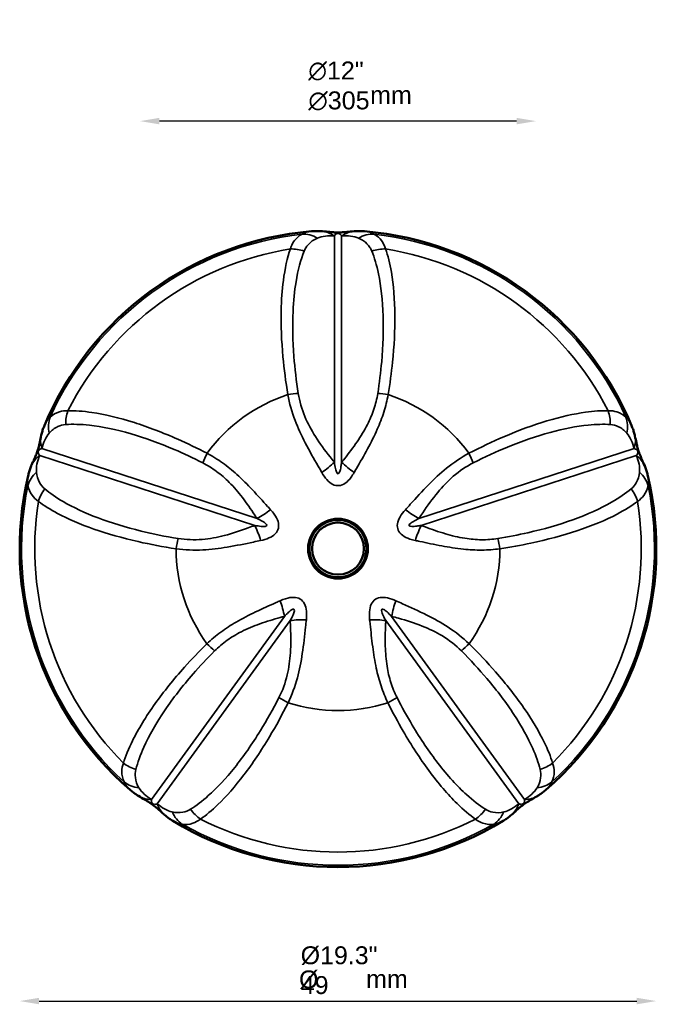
# Model space of a CAD drawing. Header units: millimetres. Extents: x 647 to 1229, y 141 to 2358.
# Tile 1 of 2: x 661 to 1151, y 141 to 898. Entities that reach past the tile are written whole.
import ezdxf

# ---------------------------------------------------------------- set-up
doc = ezdxf.new("R2010")
doc.units = ezdxf.units.MM
doc.header["$LTSCALE"] = 6
for name, color, linetype, lineweight in [('Symbol (ISO)', 7, 'Continuous', 25), ('Widoczne (ISO)', 7, 'Continuous', 50), ('Widoczne wąskie (ISO)', 7, 'Continuous', 35), ('Wymiar (ISO)', 7, 'Continuous', 25)]:
    doc.layers.add(name, color=color, linetype=linetype, lineweight=lineweight)
doc.styles.add('Tekst notatki (ISO)', font='arial.ttf')
doc.dimstyles.new('Domyślne (ISO)', dxfattribs={"dimscale": 6, "dimtxt": 2.3, "dimasz": 2.5, "dimexe": 3.175, "dimexo": 0, "dimgap": 0.762, "dimtad": 1, "dimdec": 1, "dimlfac": 0.03937, "dimdsep": 46, "dimtxsty": 'Tekst notatki (ISO)', "dimcen": 0.09, "dimdle": 10, "dimclrd": 256, "dimclre": 256, "dimclrt": 256, "dimazin": 0, "dimtfac": 1, "dimtmove": 0, "dimatfit": 3, "dimfxl": 1, "dimtolj": 1, "dimlwd": -1, "dimlwe": -1, "dimarcsym": 0})

# ---------------------------------------------------------------- blocks, each defined once
blk = doc.blocks.new('*D4')
at = {"layer": 'Defpoints', "color": 0, "transparency": 16777216}
for p in [(661.08, 491.03), (1151.08, 491.03), (1151.08, 143.03)]:
    blk.add_point(p, dxfattribs=at)
at = {"layer": 'Wymiar (ISO)', "transparency": 16777216}
blk.add_line((676.08, 143.03), (1136.08, 143.03), dxfattribs=at)
for points in [[(676.08, 145.53), (676.08, 140.53), (661.08, 143.03)], [(1136.08, 145.53), (1136.08, 140.53), (1151.08, 143.03)]]:
    blk.add_solid(points, dxfattribs=at)
at = {"layer": 'Wymiar (ISO)', "transparency": 16777216, "insert": (877.37, 185.12), "char_height": 13.8, "attachment_point": 1, "style": 'Tekst notatki (ISO)'}
blk.add_mtext('\\A1;\\fArial|b0|i0;{\\H13.7400;Ø19.3"}\\P49', dxfattribs=at)
blk = doc.blocks.new('*D5')
at = {"layer": 'Defpoints', "color": 0, "transparency": 16777216}
for p in [(753.58, 916.12), (1058.58, 916.12), (753.58, 819.9)]:
    blk.add_point(p, dxfattribs=at)
at = {"layer": 'Wymiar (ISO)', "transparency": 16777216}
blk.add_line((1043.58, 819.9), (768.58, 819.9), dxfattribs=at)
for points in [[(768.58, 822.4), (768.58, 817.4), (753.58, 819.9)], [(1043.58, 822.4), (1043.58, 817.4), (1058.58, 819.9)]]:
    blk.add_solid(points, dxfattribs=at)
at = {"layer": 'Wymiar (ISO)', "transparency": 16777216, "insert": (883.28, 865.74), "char_height": 13.8, "attachment_point": 1, "style": 'Tekst notatki (ISO)'}
blk.add_mtext('\\A1;{\\fAIGDT|b0|i0;\\ln}\\fArial|b0|i0;{\\H13.8000;12"}\\P∅305', dxfattribs=at)

msp = doc.modelspace()

# ---------------------------------------------------------------- linework, layer by layer
at = {"layer": 'Widoczne (ISO)'}
for radius in [23, 22.5, 22, 20]:
    msp.add_circle((906.08, 491.03), radius, dxfattribs=at)
for start, end in [(94.76255, 157.23745), (22.76255, 85.23745), (166.76255, 229.23745), (310.76255, 13.23745), (238.76255, 301.23745)]:
    msp.add_arc((906.08, 491.03), 245, start, end, dxfattribs=at)
for points, knots in [([(885.74, 735.18), (886.28, 735.23), (886.81, 735.26), (887.88, 735.32), (888.41, 735.34), (889.47, 735.35), (890, 735.36), (891.05, 735.34), (891.57, 735.33), (892.62, 735.28), (893.14, 735.25), (893.65, 735.21)], [1.402417, 1.402417, 1.402417, 1.402417, 1.5529755, 1.5529755, 1.703534, 1.703534, 1.8540925, 1.8540925, 2.004651, 2.004651, 2.1552096, 2.1552096, 2.1552096, 2.1552096]), ([(918.51, 735.21), (916.51, 735.06), (914.8, 734.86), (911.54, 734.52), (909.99, 734.37), (907.68, 734.26), (906.93, 734.24), (905.62, 734.24), (905.05, 734.25), (903.84, 734.29), (903.19, 734.32), (901.53, 734.44), (900.52, 734.53), (897.86, 734.8), (896.17, 735.01), (894.04, 735.18), (893.85, 735.2), (893.65, 735.21)], [0, 0, 0, 0, 0.716399, 0.716399, 1.432799, 1.432799, 1.776031, 1.776031, 2.034764, 2.034764, 2.331611, 2.331611, 2.796061, 2.796061, 3.512461, 3.512461, 3.581997, 3.581997, 3.581997, 3.581997]), ([(918.51, 735.21), (919.03, 735.25), (919.55, 735.28), (920.59, 735.33), (921.12, 735.34), (922.17, 735.36), (922.69, 735.35), (923.75, 735.34), (924.28, 735.32), (925.35, 735.26), (925.89, 735.23), (926.42, 735.18)], [0, 0, 0, 0, 0.1505585, 0.1505585, 0.301117, 0.301117, 0.4516756, 0.4516756, 0.6022341, 0.6022341, 0.7527926, 0.7527926, 0.7527926, 0.7527926]), ([(677.7, 578.31), (677.82, 578.81), (677.95, 579.32), (678.23, 580.32), (678.38, 580.82), (678.69, 581.83), (678.85, 582.33), (679.19, 583.33), (679.38, 583.83), (679.76, 584.83), (679.96, 585.33), (680.16, 585.82)], [0, 0, 0, 0, 0.1505585, 0.1505585, 0.301117, 0.301117, 0.4516756, 0.4516756, 0.6022341, 0.6022341, 0.7527926, 0.7527926, 0.7527926, 0.7527926]), ([(1132, 585.82), (1132.21, 585.33), (1132.41, 584.83), (1132.79, 583.83), (1132.97, 583.33), (1133.32, 582.33), (1133.48, 581.83), (1133.79, 580.82), (1133.94, 580.32), (1134.22, 579.32), (1134.35, 578.81), (1134.47, 578.31)], [1.402417, 1.402417, 1.402417, 1.402417, 1.5529755, 1.5529755, 1.703534, 1.703534, 1.8540925, 1.8540925, 2.004651, 2.004651, 2.1552096, 2.1552096, 2.1552096, 2.1552096]), ([(677.7, 578.31), (677.22, 576.36), (676.88, 574.67), (676.2, 571.46), (675.86, 569.94), (675.25, 567.71), (675.04, 566.99), (674.63, 565.74), (674.45, 565.21), (674.04, 564.07), (673.81, 563.46), (673.18, 561.92), (672.78, 560.98), (671.7, 558.54), (670.99, 557), (670.16, 555.02), (670.09, 554.84), (670.01, 554.66)], [0, 0, 0, 0, 0.716399, 0.716399, 1.432799, 1.432799, 1.776031, 1.776031, 2.034764, 2.034764, 2.331611, 2.331611, 2.796061, 2.796061, 3.512461, 3.512461, 3.581997, 3.581997, 3.581997, 3.581997]), ([(1142.15, 554.66), (1141.39, 556.52), (1140.67, 558.09), (1139.34, 561.09), (1138.72, 562.51), (1137.9, 564.68), (1137.65, 565.38), (1137.25, 566.63), (1137.08, 567.17), (1136.74, 568.33), (1136.58, 568.96), (1136.17, 570.57), (1135.95, 571.57), (1135.38, 574.19), (1135.05, 575.85), (1134.56, 577.93), (1134.52, 578.12), (1134.47, 578.31)], [0, 0, 0, 0, 0.716399, 0.716399, 1.432799, 1.432799, 1.776031, 1.776031, 2.034764, 2.034764, 2.331611, 2.331611, 2.796061, 2.796061, 3.512461, 3.512461, 3.581997, 3.581997, 3.581997, 3.581997]), ([(667.59, 547.13), (667.72, 547.66), (667.85, 548.18), (668.13, 549.21), (668.27, 549.72), (668.58, 550.73), (668.75, 551.24), (669.08, 552.23), (669.26, 552.72), (669.63, 553.7), (669.82, 554.18), (670.01, 554.66)], [1.402417, 1.402417, 1.402417, 1.402417, 1.5529755, 1.5529755, 1.703534, 1.703534, 1.8540925, 1.8540925, 2.004651, 2.004651, 2.1552096, 2.1552096, 2.1552096, 2.1552096]), ([(1142.15, 554.66), (1142.35, 554.18), (1142.54, 553.7), (1142.91, 552.72), (1143.08, 552.23), (1143.42, 551.24), (1143.58, 550.73), (1143.89, 549.72), (1144.04, 549.21), (1144.32, 548.18), (1144.45, 547.66), (1144.57, 547.13)], [0, 0, 0, 0, 0.1505585, 0.1505585, 0.301117, 0.301117, 0.4516756, 0.4516756, 0.6022341, 0.6022341, 0.7527926, 0.7527926, 0.7527926, 0.7527926]), ([(752.5, 300.79), (752.06, 301.06), (751.62, 301.34), (750.75, 301.92), (750.32, 302.21), (749.46, 302.82), (749.04, 303.13), (748.19, 303.77), (747.77, 304.1), (746.94, 304.77), (746.52, 305.11), (746.12, 305.46)], [0, 0, 0, 0, 0.1505585, 0.1505585, 0.301117, 0.301117, 0.4516756, 0.4516756, 0.6022341, 0.6022341, 0.7527926, 0.7527926, 0.7527926, 0.7527926]), ([(1066.05, 305.46), (1065.64, 305.11), (1065.23, 304.77), (1064.4, 304.1), (1063.98, 303.77), (1063.13, 303.13), (1062.7, 302.82), (1061.85, 302.21), (1061.41, 301.92), (1060.54, 301.34), (1060.11, 301.06), (1059.67, 300.79)], [1.402417, 1.402417, 1.402417, 1.402417, 1.5529755, 1.5529755, 1.703534, 1.703534, 1.8540925, 1.8540925, 2.004651, 2.004651, 2.1552096, 2.1552096, 2.1552096, 2.1552096]), ([(752.5, 300.79), (754.21, 299.74), (755.71, 298.89), (758.55, 297.25), (759.89, 296.46), (761.82, 295.19), (762.44, 294.77), (763.51, 294), (763.96, 293.66), (764.91, 292.91), (765.42, 292.5), (766.69, 291.44), (767.46, 290.76), (769.45, 288.98), (770.7, 287.82), (772.32, 286.43), (772.47, 286.3), (772.61, 286.18)], [0, 0, 0, 0, 0.716399, 0.716399, 1.432799, 1.432799, 1.776031, 1.776031, 2.034764, 2.034764, 2.331611, 2.331611, 2.796061, 2.796061, 3.512461, 3.512461, 3.581997, 3.581997, 3.581997, 3.581997]), ([(1039.55, 286.18), (1041.08, 287.48), (1042.35, 288.65), (1044.79, 290.84), (1045.96, 291.87), (1047.76, 293.31), (1048.35, 293.77), (1049.42, 294.54), (1049.88, 294.87), (1050.88, 295.55), (1051.42, 295.9), (1052.83, 296.78), (1053.71, 297.31), (1056.03, 298.65), (1057.51, 299.48), (1059.34, 300.59), (1059.5, 300.69), (1059.67, 300.79)], [0, 0, 0, 0, 0.716399, 0.716399, 1.432799, 1.432799, 1.776031, 1.776031, 2.034764, 2.034764, 2.331611, 2.331611, 2.796061, 2.796061, 3.512461, 3.512461, 3.581997, 3.581997, 3.581997, 3.581997]), ([(779.03, 281.55), (778.57, 281.83), (778.11, 282.12), (777.22, 282.7), (776.78, 283), (775.91, 283.6), (775.48, 283.91), (774.64, 284.54), (774.23, 284.86), (773.41, 285.51), (773.01, 285.84), (772.61, 286.18)], [1.402417, 1.402417, 1.402417, 1.402417, 1.5529755, 1.5529755, 1.703534, 1.703534, 1.8540925, 1.8540925, 2.004651, 2.004651, 2.1552096, 2.1552096, 2.1552096, 2.1552096]), ([(1039.55, 286.18), (1039.16, 285.84), (1038.75, 285.51), (1037.94, 284.86), (1037.52, 284.54), (1036.68, 283.91), (1036.26, 283.6), (1035.39, 283), (1034.95, 282.7), (1034.05, 282.12), (1033.6, 281.83), (1033.14, 281.55)], [0, 0, 0, 0, 0.1505585, 0.1505585, 0.301117, 0.301117, 0.4516756, 0.4516756, 0.6022341, 0.6022341, 0.7527926, 0.7527926, 0.7527926, 0.7527926])]:
    msp.add_open_spline(points, degree=3, knots=knots, dxfattribs=at)
at = {"layer": 'Widoczne wąskie (ISO)'}
for p, q in [((903.32, 557.45), (903.32, 731.51)), ((908.85, 731.51), (908.85, 557.45)), ((842.06, 508.93), (676.52, 562.71)), ((678.23, 567.97), (843.76, 514.19)), ((968.4, 514.19), (1133.94, 567.97)), ((1135.65, 562.71), (970.11, 508.93)), ((762.5, 298.1), (864.8, 438.92)), ((869.28, 435.67), (766.97, 294.85)), ((1045.2, 294.85), (942.89, 435.67)), ((947.36, 438.92), (1049.67, 298.1))]:
    msp.add_line(p, q, dxfattribs=at)
for radius, start, end in [(243.57, 96.53042, 155.46958), (243.57, 24.53042, 83.46958), (233.4, 99.04148, 152.95852), (233.4, 27.04148, 80.95852), (124.59, 108.04983, 143.95017), (124.59, 36.04983, 71.95017), (243.57, 168.53042, 227.46958), (243.57, 312.53042, 11.46958), (233.4, 171.04148, 224.95852), (233.4, 315.04148, 8.95852), (124.59, 180.04983, 215.95017), (124.59, 324.04983, 359.95017), (124.59, 252.04983, 287.95017), (233.4, 243.04148, 296.95852), (243.57, 240.53042, 299.46958)]:
    msp.add_arc((906.08, 491.03), radius, start, end, dxfattribs=at)
for centre, major_axis, ratio, start_param, end_param in [((891.8, 710.28), (1.85, 24.93), 0.838501, 5.790564, 6.283185), ((920.36, 710.28), (-1.85, 24.93), 0.838501, 0, 0.492621), ((881.18, 708.55), (-10.8, 22.55), 0.882231, 5.372717, 5.909842), ((930.98, 708.55), (10.8, 22.55), 0.882231, 0.373343, 0.910469), ((872.89, 699.61), (-23.39, 8.83), 0.858881, 4.729453, 5.168483), ((939.27, 699.61), (23.39, 8.83), 0.858881, 1.114702, 1.553732), ((869.15, 604.35), (-24.74, -3.62), 0.213063, 4.422548, 4.748911), ((943.01, 604.35), (-24.74, 3.62), 0.213063, 4.675867, 5.00223), ((706.9, 581.93), (-18.11, 17.24), 0.882231, 0.373343, 0.910469), ((717.97, 587.05), (-1.17, 24.97), 0.858881, 1.114702, 1.553732), ((1094.2, 587.05), (1.17, 24.97), 0.858881, 4.729453, 5.168483), ((1105.27, 581.93), (18.11, 17.24), 0.882231, 5.372717, 5.909842), ((701.98, 572.36), (-24.28, 5.94), 0.838501, 0, 0.492621), ((1110.19, 572.36), (24.28, 5.94), 0.838501, 5.790564, 6.283185), ((693.15, 545.2), (-23.14, 9.46), 0.838501, 5.790564, 6.283185), ((809.72, 561.17), (-11.08, -22.41), 0.213063, 4.675867, 5.00223), ((1002.45, 561.17), (-11.08, 22.41), 0.213063, 4.422548, 4.748911), ((1119.01, 545.2), (23.14, 9.46), 0.838501, 0, 0.492621), ((891.8, 558.23), (19.95, 15.07), 0.322794, 4.562465, 5.068711), ((920.36, 558.23), (19.95, -15.07), 0.322794, 4.356066, 4.862313), ((691.51, 534.57), (-24.78, -3.3), 0.882231, 5.372717, 5.909842), ((1120.65, 534.57), (24.78, -3.3), 0.882231, 0.373343, 0.910469), ((697.46, 523.92), (-15.63, -19.51), 0.858881, 4.729453, 5.168483), ((1114.71, 523.92), (15.63, -19.51), 0.858881, 1.114702, 1.553732), ((846.58, 525.38), (20.5, 14.31), 0.322794, 4.356066, 4.862313), ((965.58, 525.38), (20.5, -14.31), 0.322794, 4.562465, 5.068711), ((837.76, 498.21), (-8.17, 23.63), 0.322794, 4.562465, 5.068711), ((974.41, 498.21), (-8.17, -23.63), 0.322794, 4.356066, 4.862313), ((786.9, 490.93), (-4.2, -24.64), 0.213063, 4.422548, 4.748911), ((1025.27, 490.93), (4.2, -24.64), 0.213063, 1.534274, 1.860637), ((855.03, 445.06), (-7.28, 23.92), 0.322794, 4.356066, 4.862313), ((957.14, 445.06), (-7.28, -23.92), 0.322794, 4.562465, 5.068711), ((878.14, 428.27), (-25, -0.47), 0.322794, 4.562465, 5.068711), ((934.03, 428.27), (-25, 0.47), 0.322794, 4.356066, 4.862313), ((809.6, 421.06), (17.89, -17.47), 0.213063, 4.675867, 5.00223), ((1002.57, 421.06), (17.89, 17.47), 0.213063, 4.422548, 4.748911), ((869.35, 377.65), (22.14, -11.61), 0.213063, 4.422548, 4.748911), ((942.82, 377.65), (22.14, 11.61), 0.213063, 4.675867, 5.00223), ((756.63, 341.79), (-24.11, 6.6), 0.858881, 1.114702, 1.553732), ((1055.54, 341.79), (24.11, 6.6), 0.858881, 4.729453, 5.168483), ((758.08, 329.69), (-21.99, -11.89), 0.882231, 0.373343, 0.910469), ((1054.08, 329.69), (21.99, -11.89), 0.882231, 5.372717, 5.909842), ((765.66, 322.05), (-13.16, -21.26), 0.838501, 0, 0.492621), ((1046.51, 322.05), (13.16, -21.26), 0.838501, 5.790564, 6.283185), ((788.77, 305.26), (-16.15, -19.08), 0.838501, 5.790564, 6.283185), ((798.37, 300.41), (-4.52, -24.59), 0.882231, 5.372717, 5.909842), ((810.33, 302.78), (13.73, -20.89), 0.858881, 4.729453, 5.168483), ((1001.83, 302.78), (-13.73, -20.89), 0.858881, 1.114702, 1.553732), ((1013.79, 300.41), (4.52, -24.59), 0.882231, 0.373343, 0.910469), ((1023.4, 305.26), (16.15, -19.08), 0.838501, 0, 0.492621)]:
    msp.add_ellipse(centre, major_axis=major_axis, ratio=ratio, start_param=start_param, end_param=end_param, dxfattribs=at)
for points, knots in [([(885.74, 735.18), (885.12, 735.13), (884.51, 735.06), (881.93, 734.6), (880.06, 733.97), (878.38, 733.02)], [-1.402417, -1.402417, -1.402417, -1.402417, -1.077605, -1.077605, 0, 0, 0, 0]), ([(933.78, 733.02), (932.1, 733.97), (930.24, 734.6), (927.65, 735.06), (927.04, 735.13), (926.42, 735.18)], [-2.15521, -2.15521, -2.15521, -2.15521, -1.077605, -1.077605, -0.752793, -0.752793, -0.752793, -0.752793]), ([(878.38, 733.02), (875.85, 731.63), (873.63, 729.64), (870.87, 725.42), (870.02, 723.59), (869.4, 721.54)], [-2.614197, -2.614197, -2.614197, -2.614197, -0.993123, -0.993123, 0, 0, 0, 0]), ([(880.08, 719.85), (880.82, 721.66), (881.81, 723.27), (884.96, 726.97), (887.45, 728.71), (890.27, 729.91)], [0, 0, 0, 0, 0.993123, 0.993123, 2.614197, 2.614197, 2.614197, 2.614197]), ([(890.27, 729.91), (892.14, 730.7), (894.21, 731.23), (898.6, 731.76), (900.92, 731.76), (903.32, 731.51)], [0, 0, 0, 0, 1.077605, 1.077605, 2.15521, 2.15521, 2.15521, 2.15521]), ([(903.32, 731.51), (903.52, 731.92), (903.76, 732.28), (904.33, 732.92), (904.68, 733.18), (905.23, 733.41), (905.39, 733.46), (905.79, 733.54), (906.04, 733.56), (906.6, 733.52), (906.91, 733.43), (907.5, 733.15), (907.78, 732.95), (908.29, 732.44), (908.52, 732.12), (908.77, 731.67), (908.81, 731.59), (908.85, 731.51)], [-3.581997, -3.581997, -3.581997, -3.581997, -2.996639, -2.996639, -2.323647, -2.323647, -2.069374, -2.069374, -1.688572, -1.688572, -1.190384, -1.190384, -0.670679, -0.670679, -0.114387, -0.114387, 0, 0, 0, 0]), ([(908.85, 731.51), (911.25, 731.76), (913.57, 731.76), (917.96, 731.23), (920.02, 730.7), (921.9, 729.91)], [0, 0, 0, 0, 1.077605, 1.077605, 2.15521, 2.15521, 2.15521, 2.15521]), ([(921.9, 729.91), (923.27, 729.33), (924.56, 728.62), (927.65, 726.44), (929.29, 724.76), (931.16, 721.85), (931.66, 720.88), (932.09, 719.85)], [0, 0, 0, 0, 0.786582, 0.786582, 2.045113, 2.045113, 2.614204, 2.614204, 2.614204, 2.614204]), ([(942.76, 721.54), (942.41, 722.71), (941.98, 723.82), (940.37, 727.13), (938.92, 729.03), (936.17, 731.53), (935.01, 732.35), (933.78, 733.02)], [-2.614204, -2.614204, -2.614204, -2.614204, -2.045113, -2.045113, -0.786582, -0.786582, 0, 0, 0, 0]), ([(869.4, 721.54), (867.1, 714.87), (865.26, 706.67), (863.11, 690.1), (862.54, 682.28), (862.12, 662.93), (862.56, 650.99), (864.58, 629.07), (865.84, 619.35), (867.48, 609.49)], [-12.282444, -12.282444, -12.282444, -12.282444, -8.736275, -8.736275, -6.078189, -6.078189, -2.604272, -2.604272, 0, 0, 0, 0]), ([(875.49, 610.44), (873.98, 620.09), (872.85, 629.6), (871.19, 651.03), (870.98, 662.7), (871.85, 681.6), (872.63, 689.23), (875.29, 705.4), (877.45, 713.38), (880.08, 719.85)], [0, 0, 0, 0, 2.604272, 2.604272, 6.078189, 6.078189, 8.736275, 8.736275, 12.282444, 12.282444, 12.282444, 12.282444]), ([(932.09, 719.85), (934.1, 714.9), (935.83, 709.07), (939.2, 693.04), (940.45, 682.03), (941.17, 658.98), (940.8, 647.18), (938.99, 626.89), (937.97, 618.72), (936.68, 610.44)], [0, 0, 0, 0, 2.712806, 2.712806, 6.583516, 6.583516, 10.048358, 10.048358, 12.282461, 12.282461, 12.282461, 12.282461]), ([(944.69, 609.49), (946.09, 617.95), (947.22, 626.3), (949.36, 647.05), (949.95, 659.12), (949.76, 682.71), (948.81, 693.99), (946.01, 710.45), (944.52, 716.44), (942.76, 721.54)], [-12.282461, -12.282461, -12.282461, -12.282461, -10.048358, -10.048358, -6.583516, -6.583516, -2.712806, -2.712806, 0, 0, 0, 0]), ([(867.48, 609.49), (868.66, 602.85), (870.56, 596.17), (875.27, 583.77), (877.96, 578.03), (884.07, 566.25), (887.53, 560.26), (891.78, 552.86), (892.72, 551.23), (893.63, 549.61)], [-5.276497, -5.276497, -5.276497, -5.276497, -3.652824, -3.652824, -2.170234, -2.170234, -0.482817, -0.482817, 0, 0, 0, 0]), ([(903.32, 557.45), (902.19, 558.84), (901.06, 560.25), (896.01, 566.65), (892.14, 571.86), (885.57, 582.22), (882.8, 587.31), (878.16, 598.39), (876.43, 604.42), (875.49, 610.44)], [0, 0, 0, 0, 0.482817, 0.482817, 2.170234, 2.170234, 3.652824, 3.652824, 5.276497, 5.276497, 5.276497, 5.276497]), ([(936.68, 610.44), (936.04, 606.36), (935.05, 602.28), (932.37, 594.26), (930.69, 590.33), (926.42, 581.91), (923.7, 577.49), (917.68, 568.69), (914.36, 564.33), (910.29, 559.23), (909.57, 558.34), (908.85, 557.45)], [0, 0, 0, 0, 1.099963, 1.099963, 2.199922, 2.199922, 3.531887, 3.531887, 4.968834, 4.968834, 5.276497, 5.276497, 5.276497, 5.276497]), ([(918.53, 549.61), (919.12, 550.64), (919.71, 551.68), (923.1, 557.58), (926.01, 562.6), (931.49, 572.67), (934.05, 577.68), (938.23, 587.15), (939.93, 591.55), (942.76, 600.47), (943.89, 604.99), (944.69, 609.49)], [-5.276497, -5.276497, -5.276497, -5.276497, -4.968834, -4.968834, -3.531887, -3.531887, -2.199922, -2.199922, -1.099963, -1.099963, 0, 0, 0, 0]), ([(684.5, 592.16), (683.08, 590.85), (681.89, 589.27), (680.67, 586.95), (680.41, 586.4), (680.16, 585.82)], [-2.15521, -2.15521, -2.15521, -2.15521, -1.077605, -1.077605, -0.752793, -0.752793, -0.752793, -0.752793]), ([(698.19, 597.14), (695.84, 597.2), (693.65, 596.9), (688.88, 595.45), (686.47, 594.02), (684.5, 592.16)], [-2.614203, -2.614203, -2.614203, -2.614203, -1.524534, -1.524534, 0, 0, 0, 0]), ([(805.35, 564.35), (797.83, 568.25), (790.32, 571.87), (771.32, 580.3), (760.01, 584.61), (737.49, 591.75), (726.46, 594.35), (709.86, 596.8), (703.63, 597.24), (698.19, 597.14)], [-12.282452, -12.282452, -12.282452, -12.282452, -10.074579, -10.074579, -6.606912, -6.606912, -2.737067, -2.737067, 0, 0, 0, 0]), ([(1113.97, 597.14), (1108.84, 597.24), (1103.01, 596.85), (1087.71, 594.71), (1077.71, 592.48), (1056.46, 586.13), (1045.26, 582.05), (1024.89, 573.33), (1015.86, 569.05), (1006.81, 564.35)], [-12.282421, -12.282421, -12.282421, -12.282421, -9.699726, -9.699726, -6.128738, -6.128738, -2.655498, -2.655498, 0, 0, 0, 0]), ([(1127.67, 592.16), (1125.75, 593.96), (1123.44, 595.36), (1118.7, 596.87), (1116.43, 597.2), (1113.97, 597.14)], [-2.614203, -2.614203, -2.614203, -2.614203, -1.136046, -1.136046, 0, 0, 0, 0]), ([(1132, 585.82), (1131.76, 586.4), (1131.5, 586.95), (1130.27, 589.27), (1129.09, 590.85), (1127.67, 592.16)], [-1.402417, -1.402417, -1.402417, -1.402417, -1.077605, -1.077605, 0, 0, 0, 0]), ([(683.78, 579.89), (685.67, 582.06), (687.93, 583.81), (692.36, 585.79), (694.36, 586.31), (696.5, 586.47)], [0, 0, 0, 0, 1.524534, 1.524534, 2.614203, 2.614203, 2.614203, 2.614203]), ([(696.5, 586.47), (701.87, 586.86), (708.02, 586.7), (724.39, 584.91), (735.26, 582.69), (757.42, 576.22), (768.55, 572.2), (787.22, 564.22), (794.59, 560.77), (801.98, 557.03)], [0, 0, 0, 0, 2.737067, 2.737067, 6.606912, 6.606912, 10.074579, 10.074579, 12.282452, 12.282452, 12.282452, 12.282452]), ([(1010.19, 557.03), (1019.07, 561.53), (1027.94, 565.61), (1047.96, 573.84), (1058.98, 577.61), (1079.9, 583.32), (1089.75, 585.2), (1104.84, 586.72), (1110.6, 586.84), (1115.66, 586.47)], [0, 0, 0, 0, 2.655498, 2.655498, 6.128738, 6.128738, 9.699726, 9.699726, 12.282421, 12.282421, 12.282421, 12.282421]), ([(1115.66, 586.47), (1117.89, 586.31), (1119.98, 585.75), (1124.37, 583.7), (1126.55, 582), (1128.38, 579.89)], [0, 0, 0, 0, 1.136046, 1.136046, 2.614203, 2.614203, 2.614203, 2.614203]), ([(678.23, 567.97), (678.73, 570.33), (679.45, 572.54), (681.31, 576.55), (682.45, 578.35), (683.78, 579.89)], [0, 0, 0, 0, 1.077605, 1.077605, 2.15521, 2.15521, 2.15521, 2.15521]), ([(1128.38, 579.89), (1129.72, 578.35), (1130.85, 576.55), (1132.71, 572.54), (1133.43, 570.33), (1133.94, 567.97)], [0, 0, 0, 0, 1.077605, 1.077605, 2.15521, 2.15521, 2.15521, 2.15521]), ([(674.01, 549.81), (673.83, 551.83), (673.97, 553.96), (674.83, 558.3), (675.54, 560.51), (676.52, 562.71)], [0, 0, 0, 0, 1.077605, 1.077605, 2.15521, 2.15521, 2.15521, 2.15521]), ([(676.52, 562.71), (676.19, 563.04), (675.92, 563.37), (675.49, 564.11), (675.35, 564.53), (675.3, 565.12), (675.31, 565.28), (675.35, 565.69), (675.41, 565.93), (675.63, 566.46), (675.8, 566.73), (676.25, 567.2), (676.53, 567.4), (677.17, 567.73), (677.55, 567.85), (678.05, 567.94), (678.14, 567.96), (678.23, 567.97)], [-3.581997, -3.581997, -3.581997, -3.581997, -2.996639, -2.996639, -2.323647, -2.323647, -2.069374, -2.069374, -1.688572, -1.688572, -1.190384, -1.190384, -0.670679, -0.670679, -0.114387, -0.114387, 0, 0, 0, 0]), ([(854.21, 520.97), (853.46, 521.8), (852.71, 522.63), (848.17, 527.64), (844.28, 531.98), (836.39, 540.32), (832.41, 544.31), (824.69, 551.24), (821.01, 554.23), (813.37, 559.71), (809.4, 562.19), (805.35, 564.35)], [-5.276487, -5.276487, -5.276487, -5.276487, -4.985708, -4.985708, -3.543109, -3.543109, -2.21049, -2.21049, -1.105247, -1.105247, 0, 0, 0, 0]), ([(1006.81, 564.35), (1000.86, 561.17), (995.1, 557.3), (984.76, 549), (980.14, 544.66), (970.81, 535.21), (966.18, 530.07), (960.45, 523.73), (959.2, 522.34), (957.95, 520.97)], [-5.276487, -5.276487, -5.276487, -5.276487, -3.652814, -3.652814, -2.170272, -2.170272, -0.481507, -0.481507, 0, 0, 0, 0]), ([(1133.94, 567.97), (1134.39, 567.9), (1134.81, 567.79), (1135.59, 567.45), (1135.95, 567.19), (1136.34, 566.74), (1136.43, 566.61), (1136.63, 566.25), (1136.73, 566.02), (1136.86, 565.47), (1136.88, 565.15), (1136.79, 564.5), (1136.69, 564.18), (1136.36, 563.53), (1136.12, 563.21), (1135.77, 562.84), (1135.71, 562.78), (1135.65, 562.71)], [-3.581997, -3.581997, -3.581997, -3.581997, -2.996639, -2.996639, -2.323647, -2.323647, -2.069374, -2.069374, -1.688572, -1.688572, -1.190384, -1.190384, -0.670679, -0.670679, -0.114387, -0.114387, 0, 0, 0, 0]), ([(1135.65, 562.71), (1136.63, 560.51), (1137.34, 558.3), (1138.19, 553.96), (1138.33, 551.83), (1138.16, 549.81)], [0, 0, 0, 0, 1.077605, 1.077605, 2.15521, 2.15521, 2.15521, 2.15521]), ([(801.98, 557.03), (805.67, 555.15), (809.27, 552.93), (816.09, 547.88), (819.33, 545.05), (826.02, 538.36), (829.38, 534.41), (835.9, 525.94), (839.02, 521.41), (842.59, 516), (843.18, 515.09), (843.76, 514.19)], [0, 0, 0, 0, 1.105247, 1.105247, 2.21049, 2.21049, 3.543109, 3.543109, 4.985708, 4.985708, 5.276487, 5.276487, 5.276487, 5.276487]), ([(908.85, 557.45), (908.7, 556.3), (908.54, 555.21), (908.08, 552.61), (907.75, 551.25), (907.04, 549.38), (906.66, 548.82), (905.88, 548.55), (905.49, 548.84), (904.75, 550.22), (904.41, 551.31), (903.8, 554.04), (903.54, 555.68), (903.32, 557.45)], [33.799681, 33.799681, 33.799681, 33.799681, 34.195647, 34.195647, 34.829194, 34.829194, 35.428717, 35.428717, 36.034119, 36.034119, 36.643722, 36.643722, 37.253771, 37.253771, 37.253771, 37.253771]), ([(968.4, 514.19), (969.37, 515.68), (970.36, 517.19), (974.88, 523.97), (978.64, 529.26), (986.47, 538.72), (990.46, 542.92), (999.56, 550.76), (1004.76, 554.28), (1010.19, 557.03)], [0, 0, 0, 0, 0.481507, 0.481507, 2.170272, 2.170272, 3.652814, 3.652814, 5.276487, 5.276487, 5.276487, 5.276487]), ([(667.59, 547.13), (667.45, 546.53), (667.34, 545.92), (666.97, 543.33), (667, 541.36), (667.37, 539.46)], [-1.402417, -1.402417, -1.402417, -1.402417, -1.077605, -1.077605, 0, 0, 0, 0]), ([(680.43, 537.01), (678.72, 538.45), (677.36, 540.13), (675.01, 544.36), (674.25, 547.03), (674.01, 549.81)], [0, 0, 0, 0, 1.136046, 1.136046, 2.614203, 2.614203, 2.614203, 2.614203]), ([(893.63, 549.61), (894.79, 547.58), (896.08, 545.7), (898.89, 542.55), (900.42, 541.29), (903.6, 539.69), (905.24, 539.35), (908.49, 539.66), (910.1, 540.31), (913.23, 542.48), (914.75, 544.05), (916.98, 547.04), (917.78, 548.29), (918.53, 549.61)], [-37.253771, -37.253771, -37.253771, -37.253771, -36.643722, -36.643722, -36.034119, -36.034119, -35.428717, -35.428717, -34.829194, -34.829194, -34.195647, -34.195647, -33.799681, -33.799681, -33.799681, -33.799681]), ([(1138.16, 549.81), (1137.91, 546.94), (1137.11, 544.2), (1134.69, 539.99), (1133.37, 538.39), (1131.73, 537.01)], [0, 0, 0, 0, 1.524534, 1.524534, 2.614203, 2.614203, 2.614203, 2.614203]), ([(1144.79, 539.46), (1145.17, 541.36), (1145.2, 543.33), (1144.83, 545.92), (1144.72, 546.53), (1144.57, 547.13)], [-2.15521, -2.15521, -2.15521, -2.15521, -1.077605, -1.077605, -0.752793, -0.752793, -0.752793, -0.752793]), ([(667.37, 539.46), (667.87, 536.88), (668.92, 534.38), (671.86, 530.37), (673.51, 528.77), (675.53, 527.38)], [-2.614203, -2.614203, -2.614203, -2.614203, -1.136046, -1.136046, 0, 0, 0, 0]), ([(1136.64, 527.38), (1138.58, 528.71), (1140.17, 530.24), (1143.18, 534.22), (1144.29, 536.79), (1144.79, 539.46)], [-2.614203, -2.614203, -2.614203, -2.614203, -1.524534, -1.524534, 0, 0, 0, 0]), ([(783.07, 498.83), (773.23, 500.41), (763.66, 502.32), (742.63, 507.43), (731.5, 510.85), (711.22, 518.53), (702.14, 522.81), (689.04, 530.45), (684.32, 533.73), (680.43, 537.01)], [0, 0, 0, 0, 2.655498, 2.655498, 6.128738, 6.128738, 9.699726, 9.699726, 12.282421, 12.282421, 12.282421, 12.282421]), ([(1131.73, 537.01), (1127.62, 533.54), (1122.56, 530.05), (1108.26, 521.88), (1098.17, 517.29), (1076.25, 509.43), (1064.65, 506.08), (1044.81, 501.59), (1037.04, 500.1), (1029.1, 498.83)], [0, 0, 0, 0, 2.737067, 2.737067, 6.605531, 6.605531, 10.138315, 10.138315, 12.282366, 12.282366, 12.282366, 12.282366]), ([(675.53, 527.38), (679.62, 524.28), (684.57, 521.17), (698.2, 513.91), (707.6, 509.83), (728.53, 502.49), (739.99, 499.2), (761.6, 494.28), (771.41, 492.44), (781.5, 490.92)], [-12.282421, -12.282421, -12.282421, -12.282421, -9.699726, -9.699726, -6.128738, -6.128738, -2.655498, -2.655498, 0, 0, 0, 0]), ([(1030.67, 490.92), (1038.81, 492.15), (1046.78, 493.59), (1067.15, 497.9), (1079.08, 501.12), (1101.69, 508.64), (1112.13, 513.03), (1127, 520.8), (1132.3, 524.1), (1136.64, 527.38)], [-12.282366, -12.282366, -12.282366, -12.282366, -10.138315, -10.138315, -6.605531, -6.605531, -2.737067, -2.737067, 0, 0, 0, 0]), ([(846.52, 497.29), (848.82, 497.77), (851, 498.41), (854.86, 500.11), (856.53, 501.17), (859.04, 503.7), (859.87, 505.16), (860.58, 508.35), (860.46, 510.08), (859.36, 513.73), (858.33, 515.65), (856.18, 518.7), (855.24, 519.85), (854.21, 520.97)], [-37.253771, -37.253771, -37.253771, -37.253771, -36.643722, -36.643722, -36.034119, -36.034119, -35.428717, -35.428717, -34.829194, -34.829194, -34.195647, -34.195647, -33.799681, -33.799681, -33.799681, -33.799681]), ([(957.95, 520.97), (956.37, 519.24), (954.99, 517.44), (952.86, 513.79), (952.13, 511.95), (951.59, 508.43), (951.78, 506.76), (953.08, 503.77), (954.19, 502.44), (957.23, 500.13), (959.19, 499.18), (962.72, 497.98), (964.16, 497.6), (965.65, 497.29)], [-71.053452, -71.053452, -71.053452, -71.053452, -70.443403, -70.443403, -69.8338, -69.8338, -69.228398, -69.228398, -68.628875, -68.628875, -67.995328, -67.995328, -67.599362, -67.599362, -67.599362, -67.599362]), ([(842.06, 508.93), (840.39, 508.29), (838.71, 507.65), (831.06, 504.82), (824.91, 502.75), (813.02, 499.7), (807.32, 498.64), (795.35, 497.65), (789.08, 497.86), (783.07, 498.83)], [0, 0, 0, 0, 0.481495, 0.481495, 2.170272, 2.170272, 3.652814, 3.652814, 5.276487, 5.276487, 5.276487, 5.276487]), ([(843.76, 514.19), (844.82, 513.69), (845.81, 513.2), (848.14, 511.96), (849.33, 511.23), (850.89, 509.97), (851.3, 509.44), (851.31, 508.62), (850.91, 508.33), (849.38, 508.05), (848.24, 508.06), (845.45, 508.33), (843.82, 508.59), (842.06, 508.93)], [33.799681, 33.799681, 33.799681, 33.799681, 34.195647, 34.195647, 34.829194, 34.829194, 35.428717, 35.428717, 36.034119, 36.034119, 36.643722, 36.643722, 37.253771, 37.253771, 37.253771, 37.253771]), ([(970.11, 508.93), (968.97, 508.71), (967.88, 508.52), (965.26, 508.16), (963.87, 508.05), (961.87, 508.15), (961.23, 508.34), (960.73, 509), (960.88, 509.46), (961.96, 510.59), (962.89, 511.25), (965.31, 512.67), (966.78, 513.42), (968.4, 514.19)], [67.599362, 67.599362, 67.599362, 67.599362, 67.995328, 67.995328, 68.628875, 68.628875, 69.228398, 69.228398, 69.8338, 69.8338, 70.443403, 70.443403, 71.053452, 71.053452, 71.053452, 71.053452]), ([(1029.1, 498.83), (1025.01, 498.17), (1020.8, 497.86), (1012.3, 497.93), (1008.02, 498.32), (998.68, 499.8), (993.63, 501.02), (983.38, 504.04), (978.19, 505.87), (972.13, 508.15), (971.12, 508.54), (970.11, 508.93)], [0, 0, 0, 0, 1.105294, 1.105294, 2.210584, 2.210584, 3.543208, 3.543208, 4.985858, 4.985858, 5.276487, 5.276487, 5.276487, 5.276487]), ([(781.5, 490.92), (788.18, 489.99), (795.12, 489.74), (808.36, 490.38), (814.65, 491.17), (827.75, 493.34), (834.52, 494.78), (842.87, 496.53), (844.71, 496.92), (846.52, 497.29)], [-5.276487, -5.276487, -5.276487, -5.276487, -3.652814, -3.652814, -2.170272, -2.170272, -0.481495, -0.481495, 0, 0, 0, 0]), ([(965.65, 497.29), (966.74, 497.07), (967.84, 496.84), (974.46, 495.45), (980.15, 494.22), (991.44, 492.12), (997, 491.23), (1007.32, 490.17), (1012.05, 489.9), (1021.46, 489.96), (1026.12, 490.29), (1030.67, 490.92)], [-5.276487, -5.276487, -5.276487, -5.276487, -4.985858, -4.985858, -3.543208, -3.543208, -2.210584, -2.210584, -1.105294, -1.105294, 0, 0, 0, 0]), ([(861.58, 450.95), (860.55, 450.49), (859.51, 450.02), (853.34, 447.25), (848.01, 444.9), (837.65, 439.97), (832.62, 437.42), (823.65, 432.21), (819.67, 429.65), (812.11, 424.07), (808.53, 421.07), (805.23, 417.89)], [-5.276489, -5.276489, -5.276489, -5.276489, -4.982637, -4.982637, -3.541067, -3.541067, -2.208568, -2.208568, -1.104286, -1.104286, 0, 0, 0, 0]), ([(881.72, 436.32), (881.98, 438.65), (882.04, 440.92), (881.62, 445.12), (881.12, 447.04), (879.49, 450.2), (878.36, 451.45), (875.55, 453.1), (873.87, 453.52), (870.05, 453.61), (867.91, 453.23), (864.35, 452.12), (862.96, 451.58), (861.58, 450.95)], [-71.053452, -71.053452, -71.053452, -71.053452, -70.443403, -70.443403, -69.8338, -69.8338, -69.228398, -69.228398, -68.628875, -68.628875, -67.995328, -67.995328, -67.599362, -67.599362, -67.599362, -67.599362]), ([(950.59, 450.95), (948.45, 451.92), (946.31, 452.68), (942.19, 453.58), (940.21, 453.7), (936.69, 453.13), (935.16, 452.43), (932.72, 450.27), (931.8, 448.8), (930.54, 445.2), (930.24, 443.04), (930.19, 439.32), (930.28, 437.83), (930.45, 436.32)], [-37.253771, -37.253771, -37.253771, -37.253771, -36.643722, -36.643722, -36.034119, -36.034119, -35.428717, -35.428717, -34.829194, -34.829194, -34.195647, -34.195647, -33.799681, -33.799681, -33.799681, -33.799681]), ([(1006.94, 417.89), (1002.08, 422.56), (996.62, 426.85), (985.53, 434.11), (979.97, 437.18), (968.1, 443.12), (961.78, 445.94), (953.99, 449.42), (952.28, 450.19), (950.59, 450.95)], [-5.276489, -5.276489, -5.276489, -5.276489, -3.652816, -3.652816, -2.170265, -2.170265, -0.481763, -0.481763, 0, 0, 0, 0]), ([(864.8, 438.92), (865.6, 439.76), (866.37, 440.55), (868.27, 442.39), (869.34, 443.29), (871.02, 444.39), (871.65, 444.61), (872.43, 444.37), (872.58, 443.91), (872.37, 442.36), (872.01, 441.28), (870.89, 438.71), (870.14, 437.24), (869.28, 435.67)], [67.599362, 67.599362, 67.599362, 67.599362, 67.995328, 67.995328, 68.628875, 68.628875, 69.228398, 69.228398, 69.8338, 69.8338, 70.443403, 70.443403, 71.053452, 71.053452, 71.053452, 71.053452]), ([(942.89, 435.67), (942.33, 436.69), (941.82, 437.67), (940.66, 440.04), (940.13, 441.33), (939.61, 443.27), (939.59, 443.94), (940.06, 444.61), (940.55, 444.61), (941.95, 443.93), (942.87, 443.25), (944.96, 441.39), (946.14, 440.22), (947.36, 438.92)], [33.799681, 33.799681, 33.799681, 33.799681, 34.195647, 34.195647, 34.829194, 34.829194, 35.428717, 35.428717, 36.034119, 36.034119, 36.643722, 36.643722, 37.253771, 37.253771, 37.253771, 37.253771]), ([(811.14, 412.41), (814.07, 415.35), (817.29, 418.08), (824.19, 423.01), (827.88, 425.21), (836.31, 429.5), (841.11, 431.48), (851.17, 435.06), (856.44, 436.63), (862.69, 438.35), (863.75, 438.64), (864.8, 438.92)], [0, 0, 0, 0, 1.104286, 1.104286, 2.208568, 2.208568, 3.541067, 3.541067, 4.982637, 4.982637, 5.276489, 5.276489, 5.276489, 5.276489]), ([(869.28, 435.67), (869.37, 433.88), (869.46, 432.09), (869.78, 423.94), (869.86, 417.45), (869.08, 405.2), (868.33, 399.46), (865.57, 387.76), (863.43, 381.86), (860.65, 376.44)], [0, 0, 0, 0, 0.481763, 0.481763, 2.170265, 2.170265, 3.652816, 3.652816, 5.276489, 5.276489, 5.276489, 5.276489]), ([(867.69, 372.51), (870.63, 378.57), (873.02, 385.1), (876.5, 397.89), (877.7, 404.11), (879.68, 417.25), (880.41, 424.12), (881.32, 432.61), (881.52, 434.48), (881.72, 436.32)], [-5.276489, -5.276489, -5.276489, -5.276489, -3.652816, -3.652816, -2.170265, -2.170265, -0.481763, -0.481763, 0, 0, 0, 0]), ([(930.45, 436.32), (930.57, 435.2), (930.69, 434.06), (931.42, 427.34), (932.01, 421.54), (933.5, 410.17), (934.37, 404.6), (936.55, 394.46), (937.76, 389.88), (940.72, 380.97), (942.48, 376.63), (944.48, 372.51)], [-5.276489, -5.276489, -5.276489, -5.276489, -4.982637, -4.982637, -3.541067, -3.541067, -2.208568, -2.208568, -1.104286, -1.104286, 0, 0, 0, 0]), ([(951.51, 376.44), (949.63, 380.13), (948.03, 384.04), (945.47, 392.13), (944.52, 396.31), (943.04, 405.66), (942.64, 410.83), (942.34, 421.51), (942.48, 427.01), (942.78, 433.49), (942.83, 434.58), (942.89, 435.67)], [0, 0, 0, 0, 1.104286, 1.104286, 2.208568, 2.208568, 3.541067, 3.541067, 4.982637, 4.982637, 5.276489, 5.276489, 5.276489, 5.276489]), ([(947.36, 438.92), (949.09, 438.46), (950.82, 437.98), (958.67, 435.77), (964.87, 433.84), (976.28, 429.31), (981.51, 426.82), (991.78, 420.58), (996.72, 416.73), (1001.02, 412.41)], [0, 0, 0, 0, 0.481763, 0.481763, 2.170265, 2.170265, 3.652816, 3.652816, 5.276489, 5.276489, 5.276489, 5.276489]), ([(805.23, 417.89), (799.19, 411.94), (793.43, 405.92), (779.54, 390.45), (771.94, 381.02), (758.2, 361.82), (752.32, 352.12), (744.85, 337.09), (742.51, 331.31), (740.92, 326.11)], [-12.282452, -12.282452, -12.282452, -12.282452, -10.074579, -10.074579, -6.606912, -6.606912, -2.737067, -2.737067, 0, 0, 0, 0]), ([(1071.24, 326.11), (1069.75, 331.02), (1067.58, 336.44), (1060.81, 350.33), (1055.61, 359.16), (1042.99, 377.4), (1035.65, 386.79), (1021.06, 403.47), (1014.2, 410.73), (1006.94, 417.89)], [-12.282421, -12.282421, -12.282421, -12.282421, -9.699726, -9.699726, -6.128738, -6.128738, -2.655498, -2.655498, 0, 0, 0, 0]), ([(750.55, 321.2), (751.84, 326.43), (753.89, 332.22), (760.65, 347.24), (766.12, 356.89), (779.12, 375.97), (786.38, 385.31), (799.74, 400.6), (805.3, 406.55), (811.14, 412.41)], [0, 0, 0, 0, 2.737067, 2.737067, 6.606912, 6.606912, 10.074579, 10.074579, 12.282452, 12.282452, 12.282452, 12.282452]), ([(1001.02, 412.41), (1008.05, 405.36), (1014.67, 398.18), (1028.68, 381.68), (1035.68, 372.37), (1047.57, 354.24), (1052.4, 345.45), (1058.5, 331.57), (1060.4, 326.13), (1061.61, 321.2)], [0, 0, 0, 0, 2.655498, 2.655498, 6.128738, 6.128738, 9.699726, 9.699726, 12.282421, 12.282421, 12.282421, 12.282421]), ([(860.65, 376.44), (856.11, 367.58), (851.34, 359.07), (839.97, 340.65), (833.28, 331.11), (819.71, 314.2), (812.84, 306.89), (801.53, 296.79), (796.94, 293.31), (792.63, 290.63)], [0, 0, 0, 0, 2.655498, 2.655498, 6.128738, 6.128738, 9.699726, 9.699726, 12.282421, 12.282421, 12.282421, 12.282421]), ([(800.27, 282.99), (804.48, 285.93), (808.97, 289.67), (820.08, 300.39), (826.87, 308.07), (840.32, 325.71), (846.98, 335.59), (858.34, 354.62), (863.13, 363.39), (867.69, 372.51)], [-12.282421, -12.282421, -12.282421, -12.282421, -9.699726, -9.699726, -6.128738, -6.128738, -2.655498, -2.655498, 0, 0, 0, 0]), ([(944.48, 372.51), (948.27, 364.93), (952.22, 357.59), (962.63, 339.6), (969.25, 329.46), (983.27, 310.45), (990.67, 301.87), (1002.66, 290.12), (1007.44, 286.1), (1011.9, 282.99)], [-12.282452, -12.282452, -12.282452, -12.282452, -10.074579, -10.074579, -6.606912, -6.606912, -2.737067, -2.737067, 0, 0, 0, 0]), ([(1019.54, 290.63), (1014.97, 293.47), (1010.09, 297.21), (997.89, 308.28), (990.41, 316.47), (976.28, 334.73), (969.64, 344.52), (959.23, 361.95), (955.29, 369.07), (951.51, 376.44)], [0, 0, 0, 0, 2.737067, 2.737067, 6.606912, 6.606912, 10.074579, 10.074579, 12.282452, 12.282452, 12.282452, 12.282452]), ([(740.92, 326.11), (740.14, 323.89), (739.75, 321.71), (739.65, 316.72), (740.27, 313.99), (741.43, 311.54)], [-2.614203, -2.614203, -2.614203, -2.614203, -1.524534, -1.524534, 0, 0, 0, 0]), ([(1070.73, 311.54), (1071.86, 313.92), (1072.47, 316.56), (1072.45, 321.53), (1072.06, 323.79), (1071.24, 326.11)], [-2.614203, -2.614203, -2.614203, -2.614203, -1.136046, -1.136046, 0, 0, 0, 0]), ([(752.88, 307.07), (751.39, 309.54), (750.43, 312.23), (749.91, 317.05), (750.04, 319.12), (750.55, 321.2)], [0, 0, 0, 0, 1.524534, 1.524534, 2.614203, 2.614203, 2.614203, 2.614203]), ([(1061.61, 321.2), (1062.15, 319.03), (1062.26, 316.87), (1061.68, 312.06), (1060.73, 309.46), (1059.29, 307.07)], [0, 0, 0, 0, 1.136046, 1.136046, 2.614203, 2.614203, 2.614203, 2.614203]), ([(741.43, 311.54), (742.24, 309.79), (743.37, 308.17), (745.2, 306.29), (745.65, 305.87), (746.12, 305.46)], [-2.15521, -2.15521, -2.15521, -2.15521, -1.077605, -1.077605, -0.752793, -0.752793, -0.752793, -0.752793]), ([(1066.05, 305.46), (1066.52, 305.87), (1066.97, 306.29), (1068.79, 308.17), (1069.93, 309.79), (1070.73, 311.54)], [-1.402417, -1.402417, -1.402417, -1.402417, -1.077605, -1.077605, 0, 0, 0, 0]), ([(762.5, 298.1), (760.41, 299.31), (758.53, 300.68), (755.29, 303.69), (753.93, 305.33), (752.88, 307.07)], [0, 0, 0, 0, 1.077605, 1.077605, 2.15521, 2.15521, 2.15521, 2.15521]), ([(1059.29, 307.07), (1058.24, 305.33), (1056.87, 303.69), (1053.63, 300.68), (1051.76, 299.31), (1049.67, 298.1)], [0, 0, 0, 0, 1.077605, 1.077605, 2.15521, 2.15521, 2.15521, 2.15521]), ([(766.97, 294.85), (766.56, 294.64), (766.16, 294.49), (765.32, 294.31), (764.88, 294.3), (764.3, 294.44), (764.15, 294.49), (763.78, 294.66), (763.57, 294.79), (763.13, 295.16), (762.93, 295.41), (762.62, 295.99), (762.51, 296.31), (762.4, 297.02), (762.41, 297.42), (762.47, 297.93), (762.48, 298.01), (762.5, 298.1)], [-3.581997, -3.581997, -3.581997, -3.581997, -2.996639, -2.996639, -2.323647, -2.323647, -2.069374, -2.069374, -1.688572, -1.688572, -1.190384, -1.190384, -0.670679, -0.670679, -0.114387, -0.114387, 0, 0, 0, 0]), ([(1049.67, 298.1), (1049.75, 297.65), (1049.77, 297.22), (1049.68, 296.37), (1049.55, 295.95), (1049.24, 295.44), (1049.14, 295.31), (1048.87, 295.01), (1048.68, 294.85), (1048.19, 294.55), (1047.89, 294.44), (1047.25, 294.32), (1046.91, 294.32), (1046.2, 294.43), (1045.82, 294.56), (1045.36, 294.77), (1045.28, 294.81), (1045.2, 294.85)], [-3.581997, -3.581997, -3.581997, -3.581997, -2.996639, -2.996639, -2.323647, -2.323647, -2.069374, -2.069374, -1.688572, -1.688572, -1.190384, -1.190384, -0.670679, -0.670679, -0.114387, -0.114387, 0, 0, 0, 0]), ([(778.47, 288.48), (776.49, 288.94), (774.5, 289.73), (770.64, 291.88), (768.76, 293.24), (766.97, 294.85)], [0, 0, 0, 0, 1.077605, 1.077605, 2.15521, 2.15521, 2.15521, 2.15521]), ([(792.63, 290.63), (790.73, 289.45), (788.71, 288.68), (783.96, 287.75), (781.19, 287.85), (778.47, 288.48)], [0, 0, 0, 0, 1.136046, 1.136046, 2.614203, 2.614203, 2.614203, 2.614203]), ([(1033.7, 288.48), (1030.89, 287.83), (1028.04, 287.74), (1023.29, 288.74), (1021.36, 289.5), (1019.54, 290.63)], [0, 0, 0, 0, 1.524534, 1.524534, 2.614203, 2.614203, 2.614203, 2.614203]), ([(1045.2, 294.85), (1043.4, 293.24), (1041.52, 291.88), (1037.66, 289.73), (1035.68, 288.94), (1033.7, 288.48)], [0, 0, 0, 0, 1.077605, 1.077605, 2.15521, 2.15521, 2.15521, 2.15521]), ([(779.03, 281.55), (779.56, 281.23), (780.1, 280.93), (782.45, 279.78), (784.34, 279.2), (786.26, 278.97)], [-1.402417, -1.402417, -1.402417, -1.402417, -1.077605, -1.077605, 0, 0, 0, 0]), ([(786.26, 278.97), (788.87, 278.64), (791.57, 278.87), (796.29, 280.43), (798.32, 281.5), (800.27, 282.99)], [-2.614203, -2.614203, -2.614203, -2.614203, -1.136046, -1.136046, 0, 0, 0, 0]), ([(1011.9, 282.99), (1013.77, 281.56), (1015.71, 280.52), (1020.43, 278.88), (1023.22, 278.63), (1025.91, 278.97)], [-2.614203, -2.614203, -2.614203, -2.614203, -1.524534, -1.524534, 0, 0, 0, 0]), ([(1025.91, 278.97), (1027.83, 279.2), (1029.71, 279.78), (1032.07, 280.93), (1032.61, 281.23), (1033.14, 281.55)], [-2.15521, -2.15521, -2.15521, -2.15521, -1.077605, -1.077605, -0.752793, -0.752793, -0.752793, -0.752793])]:
    msp.add_open_spline(points, degree=3, knots=knots, dxfattribs=at)

# ---------------------------------------------------------------- texts
at = {"layer": 'Symbol (ISO)', "char_height": 13.8, "width": 32.1229, "attachment_point": 1, "style": 'Tekst notatki (ISO)'}
for insert in [(930.8, 846.9), (927.69, 166.92)]:
    msp.add_mtext('\\fArial|b0|i0;mm', dxfattribs=dict(at, insert=insert))
at = {"layer": 'Symbol (ISO)', "insert": (876.11, 166.55), "char_height": 13.74, "attachment_point": 1, "style": 'Tekst notatki (ISO)'}
msp.add_mtext('\\fArial|b0|i0;{\\H13.7400;Ø}', dxfattribs=at)

# ---------------------------------------------------------------- dimensions: what is measured, and where the dimension line sits
at = {"layer": 'Wymiar (ISO)'}
for base, p1, p2, text, picture, middle in [((753.58, 819.9), (1058.58, 916.12), (753.58, 916.12), '{\\fAIGDT|b0|i0;\\ln}\\fArial|b0|i0;{\\H13.8000;<>"}\\P∅305', '*D5', (906.08, 819.9)), ((1151.08, 143.03), (661.08, 491.03), (1151.08, 491.03), '\\fArial|b0|i0;{\\H13.7400;Ø<>"}\\P49', '*D4', (906.08, 143.03))]:
    dim = msp.add_linear_dim(base=base, p1=p1, p2=p2, angle=180, text=text, dimstyle='Domyślne (ISO)', override={"dimgap": 0.762, "dimdec": 1, "dimlfac": 0.03937, "dimpost": '\\X', "dimse1": 1, "dimse2": 1, "dimtol": 0, "dimlim": 0, "dimtp": 0, "dimtm": 0, "dimtdec": 2, "dimtofl": 0, "dimatfit": 1, "dimtvp": -0.25}, dxfattribs=at)
    dim.commit()
    dim.dimension.update_dxf_attribs({"geometry": picture, "text_midpoint": middle, "dimtype": 160})

doc.saveas('drawing.dxf')
